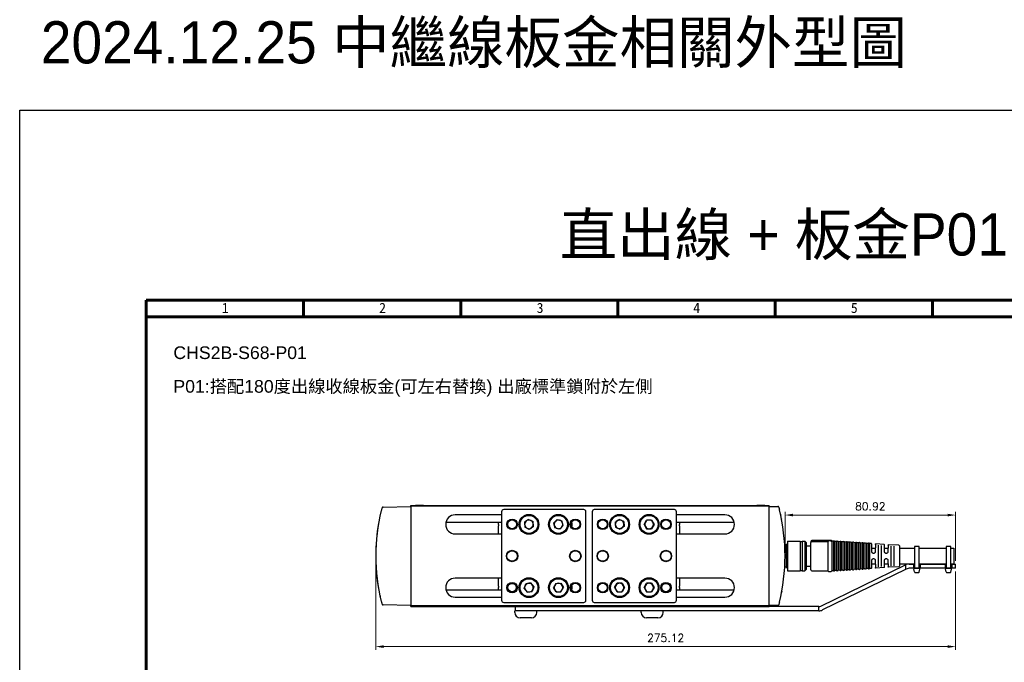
# Model space of a CAD drawing. Header units: inches. Extents: x 0 to 6721, y -3375 to 1330.
# Tile 188 of 198: x 5316 to 5783, y 527 to 832. Entities that reach past the tile are written whole.
import ezdxf

# ---------------------------------------------------------------- set-up
doc = ezdxf.new("R2010")
doc.units = ezdxf.units.IN
doc.header["$MEASUREMENT"] = 0
for name, color, linetype, lineweight in [('AM_0', 7, 'Continuous', 30), ('AM_5', 3, 'Continuous', 15), ('可見 (ISO)', 7, 'Continuous', 25)]:
    doc.layers.add(name, color=color, linetype=linetype, lineweight=lineweight)
doc.layers.add('BORDER', color=7, linetype='Continuous')
doc.styles.get("Standard").update_dxf_attribs({"font": 'arial.ttf'})
doc.styles.add('尺寸標註', font='romans.shx', dxfattribs={"bigfont": 'CHINESET.SHX'})
doc.styles.add('標題欄', font='txt')
doc.dimstyles.new('CNS1.5$0', dxfattribs={"dimtxt": 3.75, "dimasz": 3.75, "dimexe": 1.5, "dimexo": 1.5, "dimgap": 2.25, "dimtad": 1, "dimtoh": 1, "dimdsep": 46, "dimtxsty": '尺寸標註', "dimcen": 0, "dimclrd": 2, "dimclre": 2, "dimclrt": 1, "dimadec": 0, "dimazin": 2, "dimtp": 0.1, "dimtm": 0.1, "dimtfac": 0.71, "dimtmove": 0, "dimatfit": 0, "dimfxl": 0, "dimlwd": 13, "dimlwe": 13, "dimarcsym": 0})

# ---------------------------------------------------------------- blocks, each defined once
blk = doc.blocks.new('A4-英文圖框-橫式')
at = {"layer": 'BORDER', "color": 123, "linetype": 'Continuous', "lineweight": 60, "ltscale": 25.4}
for p, q in [((2201.45, 183.5), (2201.45, 188.79)), ((2251.2, 183.5), (2251.2, 188.79)), ((2300.95, 183.5), (2300.95, 188.79)), ((2350.7, 183.5), (2350.7, 188.79)), ((2400.45, 183.5), (2400.45, 188.79)), ((2151.7, 183.5), (2549.79, 183.5))]:
    blk.add_line(p, q, dxfattribs=at)
blk.add_lwpolyline([(2151.7, 188.79), (2555.09, 188.79), (2555.09, -95.06), (2151.7, -95.06)], close=True, dxfattribs=at)
at = {"color": 60, "style": '標題欄'}
for s, p in [('1', (2175.64, 184.72)), ('2', (2225.41, 184.72)), ('3', (2275.22, 184.72)), ('4', (2324.76, 184.72)), ('5', (2374.61, 184.72))]:
    blk.add_text(s, height=3.18, dxfattribs=at).set_placement(p)
blk = doc.blocks.new('*D472')
at = {"layer": 'AM_5', "color": 2, "lineweight": 13}
for p, q in [((5485.16, 576.41), (5485.16, 533.44)), ((5760.28, 570.59), (5760.28, 533.44)), ((5488.91, 534.94), (5756.53, 534.94))]:
    blk.add_line(p, q, dxfattribs=at)
at = {"layer": 'AM_5', "color": 2}
for points in [[(5488.91, 535.56), (5488.91, 534.31), (5485.16, 534.94)], [(5756.53, 535.56), (5756.53, 534.31), (5760.28, 534.94)]]:
    blk.add_solid(points, dxfattribs=at)
at = {"layer": 'Defpoints', "color": 0}
for p in [(5485.16, 577.91), (5760.28, 572.09), (5760.28, 534.94)]:
    blk.add_point(p, dxfattribs=at)
at = {"layer": 'AM_5', "color": 1, "insert": (5622.72, 539.06), "char_height": 3.75, "attachment_point": 5, "style": '尺寸標註'}
blk.add_mtext('275.12', dxfattribs=at)
blk = doc.blocks.new('*D476')
at = {"layer": 'AM_5', "color": 2, "lineweight": 13}
for p, q in [((5679.36, 579.41), (5679.36, 598.83)), ((5760.28, 575.59), (5760.28, 598.83)), ((5756.53, 597.33), (5683.11, 597.33))]:
    blk.add_line(p, q, dxfattribs=at)
at = {"layer": 'AM_5', "color": 2}
for points in [[(5683.11, 597.95), (5683.11, 596.7), (5679.36, 597.33)], [(5756.53, 597.95), (5756.53, 596.7), (5760.28, 597.33)]]:
    blk.add_solid(points, dxfattribs=at)
at = {"layer": 'Defpoints', "color": 0}
for p in [(5679.36, 597.33), (5679.36, 577.91), (5760.28, 574.09)]:
    blk.add_point(p, dxfattribs=at)
at = {"layer": 'AM_5', "color": 1, "insert": (5719.82, 601.45), "char_height": 3.75, "attachment_point": 5, "style": '尺寸標註'}
blk.add_mtext('80.92', dxfattribs=at)

msp = doc.modelspace()

# ---------------------------------------------------------------- linework, layer by layer
for p, q in [((5740.854, 570.335), (5740.509, 571.735)), ((5740.803, 572.094), (5743.093, 572.094)), ((5741.148, 570.094), (5742.748, 570.094)), ((5743.036, 570.31), (5743.381, 571.71)), ((5755.854, 570.335), (5755.509, 571.735)), ((5755.803, 572.094), (5758.093, 572.094)), ((5756.148, 570.094), (5757.748, 570.094)), ((5758.036, 570.31), (5758.381, 571.71))]:
    msp.add_line(p, q)
at = {"color": 2}
msp.add_lwpolyline([(5316.223, 789.318), (6721.395, 789.318), (6721.395, -1543.813), (5316.223, -1543.813)], close=True, dxfattribs=at)
for points in [[(5740.846, 572.094), (5743.05, 572.094), (5743.05, 582.448), (5740.846, 582.448)], [(5755.846, 572.094), (5758.05, 572.094), (5758.05, 582.448), (5755.846, 582.448)]]:
    msp.add_lwpolyline(points, close=True)
for centre, start, end in [((5740.803, 571.794), 90, 191.30993), ((5741.148, 570.394), 191.30993, 270), ((5742.748, 570.394), 270, 343.67936), ((5743.093, 571.794), 343.67936, 90), ((5755.803, 571.794), 90, 191.30993), ((5756.148, 570.394), 191.30993, 270), ((5757.748, 570.394), 270, 343.67936), ((5758.093, 571.794), 343.67936, 90)]:
    msp.add_arc(centre, 0.3, start, end)
at = {"layer": '可見 (ISO)'}
for p, q in [((5488.735, 601.133), (5501.861, 601.362)), ((5501.861, 601.612), (5501.861, 601.912)), ((5501.861, 601.912), (5671.861, 601.912)), ((5501.861, 601.612), (5501.861, 599.612)), ((5671.861, 601.612), (5501.861, 601.612)), ((5501.861, 599.612), (5501.861, 556.212)), ((5507.761, 601.812), (5503.961, 601.812)), ((5503.961, 601.612), (5503.961, 601.812)), ((5507.761, 601.612), (5507.761, 601.812)), ((5544.861, 598.912), (5544.861, 556.912)), ((5583.861, 599.912), (5545.861, 599.912)), ((5584.861, 556.912), (5584.861, 598.912)), ((5587.861, 598.912), (5587.861, 556.912)), ((5626.861, 599.912), (5588.861, 599.912)), ((5627.861, 556.912), (5627.861, 598.912)), ((5669.761, 601.812), (5665.961, 601.812)), ((5665.961, 601.612), (5665.961, 601.812)), ((5669.761, 601.612), (5669.761, 601.812)), ((5671.861, 601.612), (5671.861, 601.912)), ((5671.861, 599.612), (5671.861, 601.612)), ((5671.861, 601.362), (5675.892, 601.433)), ((5671.861, 556.212), (5671.861, 599.612)), ((5486.698, 593.497), (5486.494, 593.493)), ((5518.474, 593.912), (5544.861, 593.912)), ((5544.861, 597.412), (5522.861, 597.412)), ((5543.361, 592.848), (5543.361, 593.912)), ((5557.701, 595.265), (5555.744, 593.95)), ((5555.744, 593.95), (5555.904, 591.598)), ((5557.701, 595.265), (5559.819, 594.227)), ((5559.978, 591.874), (5559.819, 594.227)), ((5571.229, 595.184), (5569.578, 593.501)), ((5569.578, 593.501), (5570.21, 591.229)), ((5571.229, 595.184), (5573.512, 594.595)), ((5574.144, 592.324), (5573.512, 594.595)), ((5598.733, 593.927), (5600.675, 595.263)), ((5598.733, 593.927), (5598.918, 591.576)), ((5602.804, 594.248), (5600.675, 595.263)), ((5602.804, 594.248), (5602.99, 591.898)), ((5612.503, 592.912), (5613.682, 594.954)), ((5616.04, 594.954), (5613.682, 594.954)), ((5616.04, 594.954), (5617.219, 592.912)), ((5650.861, 597.412), (5627.861, 597.412)), ((5627.861, 593.912), (5655.249, 593.912)), ((5629.361, 593.912), (5629.361, 592.848)), ((5543.361, 592.848), (5543.361, 592.209)), ((5543.361, 588.412), (5543.361, 592.209)), ((5558.021, 590.56), (5555.904, 591.598)), ((5559.978, 591.874), (5558.021, 590.56)), ((5572.493, 590.641), (5570.21, 591.229)), ((5574.144, 592.324), (5572.493, 590.641)), ((5598.918, 591.576), (5601.047, 590.562)), ((5602.99, 591.898), (5601.047, 590.562)), ((5612.503, 592.912), (5613.682, 590.87)), ((5613.682, 590.87), (5616.04, 590.87)), ((5617.219, 592.912), (5616.04, 590.87)), ((5629.361, 592.209), (5629.361, 592.848)), ((5629.361, 592.209), (5629.361, 588.412)), ((5522.861, 588.412), (5544.861, 588.412)), ((5627.861, 588.412), (5650.861, 588.412)), ((5679.129, 584.412), (5679.131, 584.412)), ((5679.131, 584.389), (5679.131, 584.412)), ((5680.531, 584.912), (5680.531, 570.912)), ((5680.531, 584.912), (5686.531, 584.912)), ((5686.531, 584.912), (5686.531, 570.912)), ((5686.531, 584.812), (5687.531, 584.812)), ((5687.531, 584.912), (5687.531, 570.912)), ((5687.531, 584.912), (5688.726, 584.912)), ((5688.726, 584.912), (5688.726, 570.912)), ((5689.531, 584.107), (5688.726, 584.912)), ((5689.531, 571.717), (5689.531, 584.107)), ((5691.631, 584.827), (5691.631, 584.26)), ((5691.631, 571.412), (5691.631, 584.26)), ((5699.838, 585.327), (5692.131, 585.327)), ((5699.631, 584.65), (5692.131, 584.65)), ((5699.631, 584.65), (5699.631, 570.912)), ((5701.424, 585.327), (5699.838, 585.327)), ((5701.424, 585.327), (5701.631, 585.327)), ((5701.631, 585.327), (5701.631, 584.827)), ((5702.296, 584.872), (5701.631, 584.912)), ((5701.631, 584.65), (5701.631, 584.827)), ((5701.631, 584.65), (5701.631, 570.912)), ((5702.296, 584.872), (5702.296, 570.953)), ((5703.009, 584.828), (5703.009, 570.997)), ((5703.796, 584.78), (5703.009, 584.828)), ((5703.796, 584.78), (5703.796, 571.045)), ((5704.509, 584.736), (5704.509, 571.088)), ((5705.296, 584.688), (5704.509, 584.736)), ((5705.296, 584.688), (5705.296, 571.137)), ((5706.009, 584.645), (5706.009, 571.18)), ((5706.796, 584.596), (5706.009, 584.645)), ((5706.796, 584.596), (5706.796, 571.228)), ((5707.509, 584.553), (5707.509, 571.272)), ((5708.296, 584.505), (5707.509, 584.553)), ((5708.296, 584.505), (5708.296, 571.32)), ((5709.009, 584.461), (5709.009, 571.364)), ((5709.796, 584.413), (5709.009, 584.461)), ((5709.796, 584.413), (5709.796, 571.412)), ((5710.509, 584.369), (5710.509, 571.455)), ((5711.296, 584.321), (5710.509, 584.369)), ((5711.296, 584.321), (5711.296, 571.504)), ((5712.009, 584.278), (5712.009, 571.547)), ((5712.796, 584.23), (5712.009, 584.278)), ((5712.796, 584.23), (5712.796, 571.595)), ((5713.509, 584.186), (5713.509, 571.639)), ((5714.296, 584.138), (5713.509, 584.186)), ((5714.296, 584.138), (5714.296, 571.687)), ((5715.009, 584.094), (5715.009, 571.731)), ((5715.796, 584.046), (5715.009, 584.094)), ((5715.796, 584.046), (5715.796, 571.779)), ((5716.509, 584.002), (5716.509, 571.822)), ((5717.296, 583.954), (5716.509, 584.002)), ((5680.131, 583.162), (5679.21, 583.162)), ((5680.131, 583.412), (5680.531, 583.812)), ((5680.131, 572.412), (5680.131, 583.412)), ((5689.531, 582.662), (5691.631, 582.662)), ((5717.296, 583.954), (5717.296, 571.871)), ((5718.009, 583.911), (5718.009, 571.914)), ((5718.796, 583.863), (5718.009, 583.911)), ((5718.796, 583.863), (5718.796, 571.962)), ((5719.509, 583.819), (5719.509, 572.006)), ((5720.336, 583.768), (5719.509, 583.819)), ((5720.601, 579.848), (5720.523, 583.573)), ((5720.563, 581.662), (5722.199, 581.662)), ((5722.236, 583.444), (5722.161, 579.848)), ((5726.343, 583.401), (5722.448, 583.639)), ((5723.631, 583.019), (5723.631, 572.806)), ((5725.131, 572.93), (5725.131, 582.894)), ((5726.601, 579.848), (5726.531, 583.205)), ((5726.563, 581.662), (5728.199, 581.662)), ((5728.228, 583.077), (5728.161, 579.848)), ((5733.349, 582.972), (5728.441, 583.273)), ((5729.631, 582.624), (5729.631, 573.201)), ((5731.131, 573.327), (5731.131, 582.498)), ((5733.631, 582.673), (5733.631, 573.152)), ((5733.631, 581.662), (5740.846, 581.662)), ((5743.05, 581.662), (5755.846, 581.662)), ((5758.05, 581.662), (5759.531, 581.662)), ((5759.531, 581.662), (5759.531, 574.162)), ((5720.523, 572.252), (5720.601, 575.977)), ((5721.461, 579.162), (5721.301, 579.162)), ((5721.301, 576.662), (5721.461, 576.662)), ((5722.161, 575.977), (5722.236, 572.381)), ((5726.531, 572.619), (5726.601, 575.977)), ((5727.461, 579.162), (5727.301, 579.162)), ((5727.301, 576.662), (5727.461, 576.662)), ((5728.161, 575.977), (5728.228, 572.748)), ((5679.129, 571.412), (5679.131, 571.412)), ((5679.131, 571.429), (5679.131, 571.436)), ((5679.131, 571.412), (5679.131, 571.429)), ((5680.131, 572.662), (5679.21, 572.662)), ((5680.131, 572.412), (5680.531, 572.012)), ((5680.531, 570.912), (5686.531, 570.912)), ((5686.531, 571.012), (5687.531, 571.012)), ((5687.531, 570.912), (5688.726, 570.912)), ((5689.531, 571.717), (5688.726, 570.912)), ((5689.531, 573.162), (5691.631, 573.162)), ((5692.131, 570.912), (5699.631, 570.912)), ((5696.314, 554.115), (5736.448, 573.689)), ((5736.448, 571.464), (5697.191, 552.317)), ((5702.296, 570.953), (5701.631, 570.912)), ((5703.796, 571.045), (5703.009, 570.997)), ((5705.296, 571.137), (5704.509, 571.088)), ((5706.796, 571.228), (5706.009, 571.18)), ((5708.296, 571.32), (5707.509, 571.272)), ((5709.796, 571.412), (5709.009, 571.364)), ((5711.296, 571.504), (5710.509, 571.455)), ((5712.796, 571.595), (5712.009, 571.547)), ((5714.296, 571.687), (5713.509, 571.639)), ((5715.796, 571.779), (5715.009, 571.731)), ((5717.296, 571.871), (5716.509, 571.822)), ((5718.796, 571.962), (5718.009, 571.914)), ((5720.336, 572.056), (5719.509, 572.006)), ((5720.563, 574.162), (5722.199, 574.162)), ((5726.343, 572.424), (5722.448, 572.186)), ((5726.563, 574.162), (5728.199, 574.162)), ((5733.349, 572.852), (5728.441, 572.552)), ((5733.631, 574.162), (5740.846, 574.162)), ((5736.448, 573.689), (5736.448, 571.464)), ((5737.325, 571.892), (5736.448, 571.464)), ((5738.202, 574.094), (5740.148, 574.094)), ((5740.148, 572.094), (5738.202, 572.094)), ((5740.148, 574.094), (5740.448, 574.094)), ((5740.448, 572.094), (5740.148, 572.094)), ((5740.748, 574.094), (5740.448, 574.094)), ((5740.448, 572.094), (5740.448, 574.094)), ((5740.448, 572.094), (5740.748, 572.094)), ((5740.748, 574.094), (5740.846, 574.094)), ((5743.148, 572.094), (5740.748, 572.094)), ((5743.05, 574.162), (5755.846, 574.162)), ((5743.05, 574.094), (5743.148, 574.094)), ((5743.448, 574.094), (5743.148, 574.094)), ((5743.148, 572.094), (5743.448, 572.094)), ((5743.448, 574.094), (5743.748, 574.094)), ((5743.448, 574.094), (5743.448, 572.094)), ((5743.748, 572.094), (5743.448, 572.094)), ((5743.748, 574.094), (5755.148, 574.094)), ((5755.148, 572.094), (5743.748, 572.094)), ((5755.148, 574.094), (5755.448, 574.094)), ((5755.448, 572.094), (5755.148, 572.094)), ((5755.748, 574.094), (5755.448, 574.094)), ((5755.448, 572.094), (5755.448, 574.094)), ((5755.448, 572.094), (5755.748, 572.094)), ((5755.748, 574.094), (5755.846, 574.094)), ((5758.148, 572.094), (5755.748, 572.094)), ((5758.05, 574.162), (5759.531, 574.162)), ((5758.05, 574.094), (5758.148, 574.094)), ((5758.448, 574.094), (5758.148, 574.094)), ((5758.148, 572.094), (5758.448, 572.094)), ((5758.448, 574.094), (5758.748, 574.094)), ((5758.448, 574.094), (5758.448, 572.094)), ((5758.748, 572.094), (5758.448, 572.094)), ((5758.748, 574.094), (5759.278, 574.094)), ((5759.278, 572.094), (5758.748, 572.094)), ((5759.278, 574.094), (5760.278, 574.094)), ((5760.278, 572.094), (5759.278, 572.094)), ((5760.278, 572.094), (5760.278, 574.094)), ((5544.861, 567.412), (5522.861, 567.412)), ((5543.361, 563.616), (5543.361, 567.412)), ((5650.861, 567.412), (5627.861, 567.412)), ((5629.361, 567.412), (5629.361, 563.616)), ((5486.698, 562.328), (5486.494, 562.332)), ((5518.474, 561.912), (5544.861, 561.912)), ((5543.361, 563.616), (5543.361, 562.977)), ((5543.361, 561.912), (5543.361, 562.977)), ((5555.545, 562.469), (5556.319, 564.696)), ((5555.545, 562.469), (5557.087, 560.685)), ((5558.635, 565.14), (5556.319, 564.696)), ((5557.087, 560.685), (5559.403, 561.129)), ((5558.635, 565.14), (5560.177, 563.356)), ((5560.177, 563.356), (5559.403, 561.129)), ((5570.669, 564.947), (5569.503, 562.898)), ((5570.695, 560.863), (5569.503, 562.898)), ((5570.669, 564.947), (5573.027, 564.962)), ((5570.695, 560.863), (5573.053, 560.878)), ((5573.027, 564.962), (5574.219, 562.927)), ((5573.053, 560.878), (5574.219, 562.927)), ((5598.503, 562.911), (5599.681, 564.954)), ((5598.503, 562.911), (5599.683, 560.87)), ((5602.039, 564.955), (5599.681, 564.954)), ((5599.683, 560.87), (5602.041, 560.871)), ((5602.039, 564.955), (5603.219, 562.913)), ((5603.219, 562.913), (5602.041, 560.871)), ((5612.503, 562.913), (5613.683, 564.955)), ((5612.503, 562.913), (5613.682, 560.871)), ((5613.682, 560.871), (5616.04, 560.87)), ((5616.04, 564.954), (5613.683, 564.955)), ((5616.04, 564.954), (5617.219, 562.912)), ((5617.219, 562.912), (5616.04, 560.87)), ((5627.861, 561.912), (5655.249, 561.912)), ((5629.361, 562.977), (5629.361, 563.616)), ((5629.361, 562.977), (5629.361, 561.912)), ((5501.861, 556.212), (5501.861, 554.212)), ((5522.861, 558.412), (5544.861, 558.412)), ((5627.861, 558.412), (5650.861, 558.412)), ((5671.861, 554.212), (5671.861, 556.212)), ((5501.861, 554.462), (5488.735, 554.692)), ((5501.861, 553.912), (5501.861, 554.212)), ((5671.861, 554.212), (5501.861, 554.212)), ((5501.861, 553.912), (5671.861, 553.912)), ((5503.961, 554.212), (5503.961, 554.012)), ((5503.961, 554.012), (5507.761, 554.012)), ((5507.761, 554.212), (5507.761, 554.012)), ((5545.861, 555.912), (5583.861, 555.912)), ((5551.361, 551.912), (5551.111, 551.912)), ((5551.111, 551.172), (5551.111, 551.912)), ((5551.361, 553.912), (5551.361, 551.912)), ((5553.361, 551.912), (5551.361, 551.912)), ((5695.438, 551.912), (5553.361, 551.912)), ((5561.611, 551.172), (5561.611, 551.912)), ((5588.861, 555.912), (5626.861, 555.912)), ((5611.111, 551.172), (5611.111, 551.912)), ((5621.611, 551.172), (5621.611, 551.912)), ((5665.961, 554.212), (5665.961, 554.012)), ((5665.961, 554.012), (5669.761, 554.012)), ((5669.761, 554.212), (5669.761, 554.012)), ((5675.892, 554.392), (5671.861, 554.462)), ((5671.861, 553.912), (5671.861, 554.212)), ((5695.438, 553.912), (5671.861, 553.912)), ((5695.438, 551.912), (5695.438, 553.912)), ((5559.051, 548.612), (5553.671, 548.612)), ((5619.051, 548.612), (5613.671, 548.612))]:
    msp.add_line(p, q, dxfattribs=at)
for centre, radius in [((5549.861, 592.912), 2.5), ((5549.861, 592.912), 2.1), ((5557.861, 592.912), 4.7), ((5557.861, 592.912), 4.5), ((5557.861, 592.912), 4.25), ((5571.861, 592.912), 4.7), ((5571.861, 592.912), 4.5), ((5571.861, 592.912), 4.25), ((5579.861, 592.912), 2.5), ((5579.861, 592.912), 2.1), ((5592.861, 592.912), 2.5), ((5592.861, 592.912), 2.1), ((5600.861, 592.912), 4.7), ((5600.861, 592.912), 4.5), ((5600.861, 592.912), 4.25), ((5614.861, 592.912), 4.7), ((5614.861, 592.912), 4.5), ((5614.861, 592.912), 4.25), ((5622.861, 592.912), 2.5), ((5622.861, 592.912), 2.1), ((5549.861, 577.912), 2.7), ((5549.861, 577.912), 2.5), ((5579.861, 577.912), 2.7), ((5579.861, 577.912), 2.5), ((5592.861, 577.912), 2.7), ((5592.861, 577.912), 2.5), ((5622.861, 577.912), 2.7), ((5622.861, 577.912), 2.5), ((5549.861, 562.912), 2.5), ((5557.861, 562.912), 4.7), ((5557.861, 562.912), 4.5), ((5557.861, 562.912), 4.25), ((5571.861, 562.912), 4.7), ((5571.861, 562.912), 4.5), ((5571.861, 562.912), 4.25), ((5579.861, 562.912), 2.5), ((5592.861, 562.912), 2.5), ((5600.861, 562.912), 4.7), ((5600.861, 562.912), 4.5), ((5600.861, 562.912), 4.25), ((5614.861, 562.912), 4.7), ((5614.861, 562.912), 4.5), ((5614.861, 562.912), 4.25), ((5622.861, 562.912), 2.5), ((5549.861, 562.912), 2.1), ((5549.861, 562.912), 2), ((5579.861, 562.912), 2.1), ((5592.861, 562.912), 2.1), ((5622.861, 562.912), 2.1), ((5622.861, 562.912), 2)]:
    msp.add_circle(centre, radius, dxfattribs=at)
for centre, radius, start, end in [((5488.743, 600.633), 0.5, 91, 165.54138), ((5545.861, 598.912), 1, 90, 180), ((5583.861, 598.912), 1, 0, 90), ((5588.861, 598.912), 1, 90, 180), ((5626.861, 598.912), 1, 0, 90), ((5675.901, 600.933), 0.5, 90, 91), ((5675.901, 600.933), 0.5, 14.65344, 90), ((5576.861, 577.912), 91.7, 170.21734, 189.78266), ((5522.861, 592.912), 4.5, 90, 270), ((5557.861, 592.912), 2.042, 123.88477, 183.88477), ((5557.861, 592.912), 2.042, 63.88477, 123.88477), ((5557.861, 592.912), 2.042, 3.88477, 63.88477), ((5571.861, 592.912), 2.042, 135.54391, 195.54391), ((5571.861, 592.912), 2.042, 75.54391, 135.54391), ((5571.861, 592.912), 2.042, 15.54391, 75.54391), ((5571.861, 592.912), 2.042, 315.54391, 15.54391), ((5573.861, 592.912), 4.5, 343.7398, 16.2602), ((5600.861, 592.912), 2.042, 124.51557, 184.51557), ((5600.861, 592.912), 2.042, 64.51557, 124.51557), ((5600.861, 592.912), 2.042, 4.51557, 64.51557), ((5614.861, 592.912), 2.042, 150, 210), ((5614.861, 592.912), 2.042, 90, 150), ((5614.861, 592.912), 2.042, 30, 90), ((5614.861, 592.912), 2.042, 330, 30), ((5650.861, 592.912), 4.5, 270, 90), ((5557.861, 592.912), 2.042, 183.88477, 243.88477), ((5557.861, 592.912), 2.042, 243.88477, 303.88477), ((5557.861, 592.912), 2.042, 303.88477, 3.88477), ((5571.861, 592.912), 2.042, 195.54391, 255.54391), ((5571.861, 592.912), 2.042, 255.54391, 315.54391), ((5600.861, 592.912), 2.042, 184.51557, 244.51557), ((5600.861, 592.912), 2.042, 244.51557, 304.51557), ((5600.861, 592.912), 2.042, 304.51557, 4.51557), ((5614.861, 592.912), 2.042, 210, 270), ((5614.861, 592.912), 2.042, 270, 330), ((5692.131, 584.827), 0.5, 90, 180), ((5702.631, 584.501), 0.5, 40.927, 132.073), ((5704.131, 584.409), 0.5, 40.927, 132.073), ((5705.631, 584.317), 0.5, 40.927, 132.073), ((5707.131, 584.225), 0.5, 40.927, 132.073), ((5708.631, 584.134), 0.5, 40.927, 132.073), ((5710.131, 584.042), 0.5, 40.927, 132.073), ((5711.631, 583.95), 0.5, 40.927, 132.073), ((5713.131, 583.858), 0.5, 40.927, 132.073), ((5714.631, 583.767), 0.5, 40.927, 132.073), ((5716.131, 583.675), 0.5, 40.927, 132.073), ((5717.631, 583.583), 0.5, 40.927, 132.073), ((5719.131, 583.491), 0.5, 40.927, 132.073), ((5720.323, 583.569), 0.2, 1.2, 86.50001), ((5726.331, 583.201), 0.2, 1.2, 86.50001), ((5733.331, 582.673), 0.3, 0, 86.5), ((5692.131, 571.412), 0.5, 180, 270), ((5700.631, 571.91), 1.412, 224.9231, 315.0769), ((5702.631, 571.324), 0.5, 227.927, 319.073), ((5704.131, 571.416), 0.5, 227.927, 319.073), ((5705.631, 571.508), 0.5, 227.927, 319.073), ((5707.131, 571.599), 0.5, 227.927, 319.073), ((5708.631, 571.691), 0.5, 227.927, 319.073), ((5710.131, 571.783), 0.5, 227.927, 319.073), ((5711.631, 571.875), 0.5, 227.927, 319.073), ((5713.131, 571.966), 0.5, 227.927, 319.073), ((5714.631, 572.058), 0.5, 227.927, 319.073), ((5716.131, 572.15), 0.5, 227.927, 319.073), ((5717.631, 572.242), 0.5, 227.927, 319.073), ((5719.131, 572.333), 0.5, 227.927, 319.073), ((5720.323, 572.256), 0.2, 273.5, 358.8), ((5726.331, 572.623), 0.2, 273.49999, 358.8), ((5733.331, 573.152), 0.3, 273.5, 0), ((5738.202, 570.094), 4, 90, 116), ((5738.202, 570.094), 2, 90, 116), ((5522.861, 562.912), 4.5, 90, 270), ((5650.861, 562.912), 4.5, 270, 90), ((5557.861, 562.912), 2.042, 160.84445, 220.84445), ((5557.861, 562.912), 2.042, 100.84445, 160.84445), ((5557.861, 562.912), 2.042, 220.84445, 280.84445), ((5557.861, 562.912), 2.042, 40.84445, 100.84445), ((5557.861, 562.912), 2.042, 280.84445, 340.84445), ((5557.861, 562.912), 2.042, 340.84445, 40.84445), ((5571.861, 562.912), 2.042, 150.36064, 210.36064), ((5571.861, 562.912), 2.042, 90.36064, 150.36064), ((5571.861, 562.912), 2.042, 210.36064, 270.36064), ((5571.861, 562.912), 2.042, 30.36064, 90.36064), ((5571.861, 562.912), 2.042, 270.36064, 330.36064), ((5571.861, 562.912), 2.042, 330.36064, 30.36064), ((5573.861, 562.912), 4.5, 343.7398, 16.2602), ((5600.861, 562.912), 2.042, 150.02589, 210.02589), ((5600.861, 562.912), 2.042, 90.02589, 150.02589), ((5600.861, 562.912), 2.042, 210.02589, 270.02589), ((5600.861, 562.912), 2.042, 30.02589, 90.02589), ((5600.861, 562.912), 2.042, 270.02589, 330.02589), ((5600.861, 562.912), 2.042, 330.02589, 30.02589), ((5614.861, 562.912), 2.042, 149.98856, 209.98856), ((5614.861, 562.912), 2.042, 209.98856, 269.98856), ((5614.861, 562.912), 2.042, 89.98856, 149.98856), ((5614.861, 562.912), 2.042, 269.98856, 329.98856), ((5614.861, 562.912), 2.042, 29.98856, 89.98856), ((5614.861, 562.912), 2.042, 329.98856, 29.98856), ((5545.861, 556.912), 1, 180, 270), ((5583.861, 556.912), 1, 270, 0), ((5588.861, 556.912), 1, 180, 270), ((5626.861, 556.912), 1, 270, 0), ((5488.743, 555.191), 0.5, 194.45862, 269), ((5675.901, 554.892), 0.5, 269, 345.34656), ((5695.438, 555.912), 2, 270, 296), ((5695.438, 555.912), 4, 270, 296), ((5553.671, 551.172), 2.56, 180, 270), ((5559.051, 551.172), 2.56, 270, 0), ((5613.671, 551.172), 2.56, 180, 270), ((5619.051, 551.172), 2.56, 270, 0)]:
    msp.add_arc(centre, radius, start, end, dxfattribs=at)
for centre, major_axis in [((5609.166, 580.499), (9.659, -79.558)), ((5609.166, 575.326), (-9.659, -79.558))]:
    msp.add_ellipse(centre, major_axis=major_axis, ratio=0.8739141, start_param=1.4327493, end_param=1.7088433, dxfattribs=at)
for points, knots in [([(5487.943, 556.329), (5486.23, 563.387), (5485.361, 570.649), (5485.361, 577.912), (5485.361, 585.175), (5486.23, 592.438), (5487.943, 599.496)], [2.90346211, 2.90346211, 2.90346211, 2.90346211, 3.14159265, 3.14159265, 3.14159265, 3.3797232, 3.3797232, 3.3797232, 3.3797232]), ([(5487.943, 599.496), (5487.983, 599.659), (5488.023, 599.822), (5488.06, 599.972), (5488.097, 600.122), (5488.133, 600.263), (5488.162, 600.38), (5488.177, 600.439), (5488.191, 600.493), (5488.203, 600.54), (5488.215, 600.587), (5488.225, 600.626), (5488.233, 600.659), (5488.242, 600.691), (5488.248, 600.716), (5488.253, 600.733), (5488.257, 600.75), (5488.259, 600.758), (5488.259, 600.758)], [0, 0, 0, 0, 0.0005003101, 0.0005003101, 0.0005003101, 0.0010006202, 0.0010006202, 0.0010006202, 0.0012523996, 0.0012523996, 0.0012523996, 0.0015009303, 0.0015009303, 0.0015009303, 0.0017510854, 0.0017510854, 0.0017510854, 0.0020012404, 0.0020012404, 0.0020012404, 0.0020012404]), ([(5488.069, 600.009), (5488.073, 600.023), (5488.076, 600.037), (5488.088, 600.082), (5488.093, 600.102), (5488.093, 600.105), (5488.093, 600.105), (5488.093, 600.105)], [0, 0, 0, 0, 0.016458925, 0.016458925, 0.06603388, 0.06603388, 0.068068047, 0.068068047, 0.068068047, 0.068068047]), ([(5488.069, 600.009), (5488.073, 600.023), (5488.076, 600.037), (5488.088, 600.082), (5488.093, 600.102), (5488.093, 600.105), (5488.093, 600.105), (5488.093, 600.105)], [0, 0, 0, 0, 0.016458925, 0.016458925, 0.06603388, 0.06603388, 0.068068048, 0.068068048, 0.068068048, 0.068068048]), ([(5676.385, 601.059), (5676.385, 601.059), (5676.394, 601.025), (5676.411, 600.961), (5676.419, 600.929), (5676.429, 600.889), (5676.441, 600.843), (5676.453, 600.797), (5676.467, 600.745), (5676.481, 600.687), (5676.496, 600.629), (5676.513, 600.564), (5676.53, 600.497), (5676.547, 600.429), (5676.566, 600.357), (5676.584, 600.282), (5676.622, 600.132), (5676.662, 599.972), (5676.703, 599.808)], [0, 0, 0, 0, 0.000500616, 0.000500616, 0.000500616, 0.0007511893, 0.0007511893, 0.0007511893, 0.0010020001, 0.0010020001, 0.0010020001, 0.0012530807, 0.0012530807, 0.0012530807, 0.0015043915, 0.0015043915, 0.0015043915, 0.0020074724, 0.0020074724, 0.0020074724, 0.0020074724]), ([(5486.93, 594.784), (5486.93, 594.784), (5486.93, 594.784), (5486.93, 594.785), (5486.93, 594.786), (5486.931, 594.788), (5486.931, 594.789), (5486.931, 594.791)], [0.028709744, 0.028709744, 0.028709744, 0.028709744, 0.031483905, 0.031483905, 0.040053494, 0.040053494, 0.045899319, 0.045899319, 0.045899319, 0.045899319]), ([(5486.93, 594.784), (5486.93, 594.784), (5486.93, 594.784), (5486.93, 594.785), (5486.93, 594.786), (5486.931, 594.788), (5486.931, 594.789), (5486.931, 594.791)], [0.028712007, 0.028712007, 0.028712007, 0.028712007, 0.031483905, 0.031483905, 0.040053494, 0.040053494, 0.045899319, 0.045899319, 0.045899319, 0.045899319]), ([(5677.933, 594.013), (5677.935, 594.004), (5677.936, 593.998), (5677.937, 593.996), (5677.937, 593.995), (5677.937, 593.995), (5677.937, 593.995), (5677.937, 593.995)], [0, 0, 0, 0, 0.024967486, 0.024967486, 0.029645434, 0.029645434, 0.029658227, 0.029658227, 0.029658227, 0.029658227]), ([(5679.102, 584.789), (5679.102, 584.789), (5679.102, 584.789), (5679.102, 584.789), (5679.102, 584.788), (5679.103, 584.783), (5679.103, 584.776), (5679.104, 584.765), (5679.104, 584.764), (5679.104, 584.764), (5679.104, 584.764), (5679.104, 584.763), (5679.104, 584.763), (5679.104, 584.763), (5679.104, 584.763), (5679.104, 584.763)], [0.037522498, 0.037522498, 0.037522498, 0.037522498, 0.038504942, 0.038504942, 0.051157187, 0.051157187, 0.089126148, 0.089126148, 0.090905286, 0.090905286, 0.091572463, 0.091572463, 0.091697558, 0.091697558, 0.091709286, 0.091709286, 0.091709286, 0.091709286]), ([(5692.131, 584.65), (5692.079, 584.65), (5692.027, 584.643), (5691.925, 584.618), (5691.876, 584.599), (5691.782, 584.546), (5691.74, 584.51), (5691.683, 584.44), (5691.664, 584.406), (5691.638, 584.336), (5691.631, 584.299), (5691.631, 584.262), (5691.631, 584.261), (5691.631, 584.26)], [-0.089472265, -0.089472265, -0.089472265, -0.089472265, -0.07360827, -0.07360827, -0.056164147, -0.056164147, -0.034792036, -0.034792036, -0.017689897, -0.017689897, 0, 0, 0.000404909, 0.000404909, 0.000404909, 0.000404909]), ([(5699.631, 584.65), (5699.634, 584.653), (5699.638, 584.656), (5699.698, 584.718), (5699.766, 584.775), (5699.838, 584.827)], [-0.105565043, -0.105565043, -0.105565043, -0.105565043, -0.104181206, -0.104181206, -0.079681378, -0.079681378, -0.079681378, -0.079681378]), ([(5701.424, 584.827), (5701.308, 584.909), (5701.183, 584.972), (5701.048, 585.015), (5700.913, 585.058), (5700.773, 585.08), (5700.632, 585.08), (5700.425, 585.08), (5700.219, 585.033), (5700.032, 584.942), (5699.965, 584.909), (5699.9, 584.871), (5699.838, 584.827)], [0, 0, 0, 0, 0.0004203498, 0.0004203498, 0.0004203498, 0.0008406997, 0.0008406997, 0.0008406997, 0.0014585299, 0.0014585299, 0.0014585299, 0.0016813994, 0.0016813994, 0.0016813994, 0.0016813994]), ([(5701.631, 584.65), (5701.628, 584.653), (5701.625, 584.656), (5701.564, 584.718), (5701.496, 584.775), (5701.424, 584.827)], [-0.105565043, -0.105565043, -0.105565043, -0.105565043, -0.104181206, -0.104181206, -0.079681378, -0.079681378, -0.079681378, -0.079681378]), ([(5721.301, 579.162), (5721.209, 579.162), (5721.117, 579.181), (5721.032, 579.216), (5720.948, 579.251), (5720.87, 579.304), (5720.806, 579.368), (5720.741, 579.433), (5720.69, 579.509), (5720.656, 579.592), (5720.621, 579.674), (5720.603, 579.761), (5720.601, 579.848)], [0, 0, 0, 0, 0.25, 0.25, 0.25, 0.5, 0.5, 0.5, 0.75, 0.75, 0.75, 1, 1, 1, 1]), ([(5722.161, 579.848), (5722.159, 579.76), (5722.14, 579.672), (5722.106, 579.591), (5722.072, 579.509), (5722.021, 579.433), (5721.957, 579.369), (5721.893, 579.304), (5721.816, 579.252), (5721.731, 579.217), (5721.646, 579.181), (5721.553, 579.162), (5721.461, 579.162)], [0, 0, 0, 0, 0.25, 0.25, 0.25, 0.5, 0.5, 0.5, 0.75, 0.75, 0.75, 1, 1, 1, 1]), ([(5722.236, 583.444), (5722.236, 583.452), (5722.237, 583.461), (5722.24, 583.478), (5722.241, 583.486), (5722.249, 583.515), (5722.259, 583.534), (5722.282, 583.569), (5722.297, 583.585), (5722.33, 583.611), (5722.349, 583.621), (5722.394, 583.637), (5722.422, 583.641), (5722.448, 583.639)], [0, 0, 0, 0, 0.002589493, 0.002589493, 0.005136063, 0.005136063, 0.0114626, 0.0114626, 0.017789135, 0.017789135, 0.02411567, 0.02411567, 0.03208159, 0.03208159, 0.03208159, 0.03208159]), ([(5727.301, 579.162), (5727.209, 579.162), (5727.116, 579.181), (5727.031, 579.217), (5726.947, 579.252), (5726.869, 579.304), (5726.805, 579.369), (5726.74, 579.434), (5726.69, 579.51), (5726.655, 579.593), (5726.621, 579.675), (5726.603, 579.762), (5726.601, 579.848)], [0, 0, 0, 0, 0.25, 0.25, 0.25, 0.5, 0.5, 0.5, 0.75, 0.75, 0.75, 1, 1, 1, 1]), ([(5728.161, 579.848), (5728.159, 579.761), (5728.141, 579.673), (5728.107, 579.592), (5728.072, 579.511), (5728.022, 579.434), (5727.958, 579.37), (5727.894, 579.305), (5727.817, 579.253), (5727.732, 579.217), (5727.647, 579.181), (5727.554, 579.162), (5727.461, 579.162)], [0, 0, 0, 0, 0.25, 0.25, 0.25, 0.5, 0.5, 0.5, 0.75, 0.75, 0.75, 1, 1, 1, 1]), ([(5728.228, 583.077), (5728.229, 583.086), (5728.229, 583.094), (5728.232, 583.111), (5728.234, 583.12), (5728.242, 583.148), (5728.251, 583.168), (5728.275, 583.203), (5728.289, 583.218), (5728.323, 583.244), (5728.342, 583.255), (5728.387, 583.27), (5728.414, 583.274), (5728.441, 583.273)], [0, 0, 0, 0, 0.002589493, 0.002589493, 0.005136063, 0.005136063, 0.0114626, 0.0114626, 0.017789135, 0.017789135, 0.02411567, 0.02411567, 0.03208159, 0.03208159, 0.03208159, 0.03208159]), ([(5720.601, 575.977), (5720.603, 576.064), (5720.622, 576.152), (5720.656, 576.234), (5720.691, 576.316), (5720.742, 576.393), (5720.806, 576.457), (5720.87, 576.521), (5720.948, 576.574), (5721.033, 576.609), (5721.118, 576.644), (5721.21, 576.662), (5721.301, 576.662)], [0, 0, 0, 0, 0.25, 0.25, 0.25, 0.5, 0.5, 0.5, 0.75, 0.75, 0.75, 1, 1, 1, 1]), ([(5721.461, 576.662), (5721.649, 576.662), (5721.829, 576.585), (5722.085, 576.327), (5722.157, 576.151), (5722.161, 575.977)], [0, 0, 0, 0, 0.5, 0.5, 1, 1, 1, 1]), ([(5726.601, 575.977), (5726.603, 576.063), (5726.621, 576.151), (5726.656, 576.233), (5726.69, 576.314), (5726.741, 576.392), (5726.805, 576.456), (5726.869, 576.521), (5726.947, 576.573), (5727.032, 576.609), (5727.117, 576.644), (5727.21, 576.662), (5727.301, 576.662)], [0, 0, 0, 0, 0.25, 0.25, 0.25, 0.5, 0.5, 0.5, 0.75, 0.75, 0.75, 1, 1, 1, 1]), ([(5727.461, 576.662), (5727.65, 576.662), (5727.83, 576.584), (5728.086, 576.325), (5728.157, 576.15), (5728.161, 575.977)], [0, 0, 0, 0, 0.5, 0.5, 1, 1, 1, 1]), ([(5679.104, 571.062), (5679.104, 571.062), (5679.104, 571.061), (5679.104, 571.06), (5679.104, 571.059), (5679.104, 571.056), (5679.104, 571.054), (5679.103, 571.045), (5679.103, 571.04), (5679.102, 571.037), (5679.102, 571.036), (5679.102, 571.036)], [0, 0, 0, 0, 0.000976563, 0.000976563, 0.004882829, 0.004882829, 0.012695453, 0.012695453, 0.043953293, 0.043953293, 0.057148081, 0.057148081, 0.057148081, 0.057148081]), ([(5722.448, 572.186), (5722.427, 572.184), (5722.405, 572.187), (5722.363, 572.198), (5722.343, 572.207), (5722.307, 572.231), (5722.291, 572.246), (5722.264, 572.28), (5722.254, 572.3), (5722.244, 572.33), (5722.241, 572.34), (5722.237, 572.36), (5722.236, 572.371), (5722.236, 572.381)], [0, 0, 0, 0, 0.006415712, 0.006415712, 0.012919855, 0.012919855, 0.019420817, 0.019420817, 0.025921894, 0.025921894, 0.028972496, 0.028972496, 0.032097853, 0.032097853, 0.032097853, 0.032097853]), ([(5728.441, 572.552), (5728.419, 572.551), (5728.397, 572.553), (5728.356, 572.564), (5728.335, 572.573), (5728.299, 572.597), (5728.283, 572.613), (5728.257, 572.647), (5728.246, 572.666), (5728.236, 572.697), (5728.233, 572.706), (5728.23, 572.727), (5728.229, 572.737), (5728.228, 572.748)], [0, 0, 0, 0, 0.006415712, 0.006415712, 0.012919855, 0.012919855, 0.019420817, 0.019420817, 0.025921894, 0.025921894, 0.028972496, 0.028972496, 0.032097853, 0.032097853, 0.032097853, 0.032097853]), ([(5677.712, 560.62), (5677.712, 560.62), (5677.712, 560.619), (5677.712, 560.619), (5677.712, 560.618), (5677.711, 560.616), (5677.711, 560.614), (5677.711, 560.613)], [0.028314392, 0.028314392, 0.028314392, 0.028314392, 0.030949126, 0.030949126, 0.039318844, 0.039318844, 0.045822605, 0.045822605, 0.045822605, 0.045822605]), ([(5677.832, 561.252), (5677.832, 561.252), (5677.832, 561.252), (5677.832, 561.252), (5677.832, 561.252), (5677.832, 561.252), (5677.832, 561.252), (5677.832, 561.252), (5677.831, 561.252), (5677.831, 561.248), (5677.83, 561.245), (5677.826, 561.223), (5677.823, 561.204), (5677.809, 561.133), (5677.799, 561.079), (5677.766, 560.9), (5677.74, 560.765), (5677.712, 560.62)], [0, 0, 0, 0, 0.000010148, 0.000010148, 0.000030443, 0.000030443, 0.000071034, 0.000071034, 0.000154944, 0.000154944, 0.001945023, 0.001945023, 0.011493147, 0.011493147, 0.036972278, 0.036972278, 0.092290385, 0.092290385, 0.092290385, 0.092290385]), ([(5677.937, 561.83), (5677.937, 561.83), (5677.937, 561.83), (5677.937, 561.83), (5677.937, 561.83), (5677.937, 561.829), (5677.936, 561.828), (5677.936, 561.826), (5677.936, 561.824), (5677.935, 561.822), (5677.935, 561.821), (5677.935, 561.82), (5677.935, 561.82), (5677.935, 561.819), (5677.935, 561.819), (5677.935, 561.819), (5677.935, 561.819), (5677.935, 561.819)], [0.02851313, 0.02851313, 0.02851313, 0.02851313, 0.02880494, 0.02880494, 0.031982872, 0.031982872, 0.041517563, 0.041517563, 0.04866818, 0.04866818, 0.051349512, 0.051349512, 0.053360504, 0.053360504, 0.053549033, 0.053549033, 0.053619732, 0.053619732, 0.053619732, 0.053619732]), ([(5488.259, 555.067), (5488.259, 555.067), (5488.25, 555.101), (5488.234, 555.166), (5488.225, 555.198), (5488.215, 555.239), (5488.203, 555.286), (5488.191, 555.333), (5488.177, 555.385), (5488.163, 555.444), (5488.148, 555.503), (5488.131, 555.568), (5488.114, 555.637), (5488.097, 555.705), (5488.079, 555.777), (5488.06, 555.853), (5488.022, 556.004), (5487.983, 556.165), (5487.943, 556.329)], [0, 0, 0, 0, 0.0005013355, 0.0005013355, 0.0005013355, 0.0007522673, 0.0007522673, 0.0007522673, 0.0010034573, 0.0010034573, 0.0010034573, 0.0012549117, 0.0012549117, 0.0012549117, 0.0015065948, 0.0015065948, 0.0015065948, 0.0020104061, 0.0020104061, 0.0020104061, 0.0020104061]), ([(5676.703, 556.017), (5676.662, 555.854), (5676.622, 555.692), (5676.585, 555.543), (5676.547, 555.394), (5676.511, 555.254), (5676.482, 555.138), (5676.467, 555.08), (5676.453, 555.027), (5676.441, 554.98), (5676.429, 554.934), (5676.419, 554.895), (5676.411, 554.864), (5676.394, 554.799), (5676.385, 554.765), (5676.385, 554.765)], [0, 0, 0, 0, 0.0005001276, 0.0005001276, 0.0005001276, 0.0010002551, 0.0010002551, 0.0010002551, 0.0012519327, 0.0012519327, 0.0012519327, 0.0015003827, 0.0015003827, 0.0015003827, 0.0020005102, 0.0020005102, 0.0020005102, 0.0020005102]), ([(5676.513, 555.259), (5676.509, 555.244), (5676.505, 555.231), (5676.493, 555.184), (5676.488, 555.164), (5676.487, 555.161), (5676.487, 555.161), (5676.487, 555.161)], [0, 0, 0, 0, 0.016889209, 0.016889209, 0.067760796, 0.067760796, 0.069714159, 0.069714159, 0.069714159, 0.069714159]), ([(5676.593, 555.577), (5676.592, 555.571), (5676.591, 555.566), (5676.589, 555.561), (5676.589, 555.56), (5676.589, 555.559), (5676.588, 555.558), (5676.588, 555.558)], [0, 0, 0, 0, 0.016610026, 0.016610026, 0.025473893, 0.025473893, 0.031052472, 0.031052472, 0.031052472, 0.031052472])]:
    msp.add_open_spline(points, degree=3, knots=knots, dxfattribs=at)
for points in [[(5677.199, 597.687), (5677.237, 597.516), (5677.274, 597.345), (5677.31, 597.179)], [(5677.651, 595.52), (5677.667, 595.44), (5677.68, 595.374), (5677.689, 595.324)], [(5677.71, 595.216), (5677.711, 595.21), (5677.712, 595.206), (5677.712, 595.206)], [(5486.932, 561.03), (5486.931, 561.036), (5486.93, 561.04), (5486.93, 561.04)], [(5486.988, 560.734), (5486.973, 560.812), (5486.961, 560.877), (5486.952, 560.926)], [(5487.422, 558.601), (5487.385, 558.775), (5487.347, 558.95), (5487.312, 559.118)]]:
    msp.add_open_spline(points, degree=3, dxfattribs=at)

# ---------------------------------------------------------------- block references
at = {"xscale": 1.5, "yscale": 1.5, "zscale": 1.5}
msp.add_blockref('A4-英文圖框-橫式', (2148.678, 416.127), dxfattribs=at)

# ---------------------------------------------------------------- texts
at = {"color": 2, "insert": (5326.223, 809.318), "char_height": 20, "attachment_point": 7}
msp.add_mtext_dynamic_manual_height_columns('{\\fPMingLiU|b0|i0|c136|p18;2024.12.25 中繼線板金相關外型圖}', width=644.11922, gutter_width=12.5, heights=[0], dxfattribs=at)
at = {"color": 7, "insert": (5678.766, 729.318), "char_height": 20, "attachment_point": 5}
msp.add_mtext_dynamic_manual_height_columns('{\\fPMingLiU|b0|i0|c136|p18;直出線 + 板金P01}', width=252.6866, gutter_width=12.5, heights=[0], dxfattribs=at)
at = {"layer": 'AM_0'}
for s, p in [('CHS2B-S68-P01', (5389.137, 671.33)), ('P01:搭配180度出線收線板金(可左右替換) 出廠標準鎖附於左側', (5389.137, 655.364))]:
    msp.add_text(s, height=6, dxfattribs=at).set_placement(p)

# ---------------------------------------------------------------- dimensions: what is measured, and where the dimension line sits
at = {"layer": 'AM_5'}
for base, p1, p2, picture, middle in [((5679.361, 597.327), (5760.278, 574.094), (5679.361, 577.912), '*D476', (5719.82, 601.452)), ((5760.278, 534.938), (5485.161, 577.912), (5760.278, 572.094), '*D472', (5622.72, 539.063))]:
    dim = msp.add_linear_dim(base=base, p1=p1, p2=p2, dimstyle='CNS1.5$0', override={"dimpost": ''}, dxfattribs=at)
    dim.commit()
    dim.dimension.update_dxf_attribs({"geometry": picture, "text_midpoint": middle})

doc.saveas('drawing.dxf')
